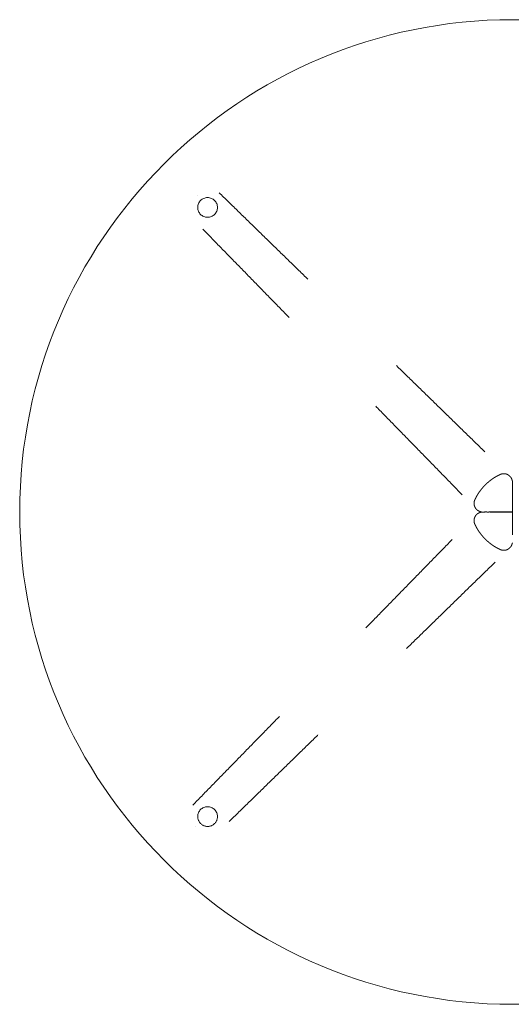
# Model space of a CAD drawing. Header units: metres. Extents: x -0.56 to 3.25, y -0.56 to 0.56.
# Tile 1 of 23: x -0.4 to 0, y -0.4 to 0.4. Entities that reach past the tile are written whole.
import ezdxf

# ---------------------------------------------------------------- set-up
doc = ezdxf.new("R2010")
doc.units = ezdxf.units.M
doc.header["$MEASUREMENT"] = 0
doc.linetypes.add('Dash Style-1', pattern=[0.10582, 0.0529, -0.05292])
doc.layers.add('72_VITRA_HRESID_D2_TB_FOOT_UNDER', color=8, linetype='Dash Style-1', lineweight=5)
doc.layers.add('72_VITRA_HRESID_D2_TB_TABLE_TOP', color=7, linetype='Continuous', lineweight=5)
doc.layers.add('72_VITRA_INSERT', color=7, linetype='Continuous')

# ---------------------------------------------------------------- blocks, each defined once
blk = doc.blocks.new('72_VITRA_HRESID_D2_BELLEVILLE_TABLE_BISTRO_D796_FOOT_UNDER')
at = {"layer": '72_VITRA_HRESID_D2_TB_FOOT_UNDER', "flags": 128}
for points in [[(0.00564, 0.35384, -1), (-0.00564, 0.34256, -1)], [(0.00564, 0.35384, -1), (-0.00564, 0.34256, -1)], [(-0.35384, 0.00564, -1), (-0.34256, -0.00564, -1)], [(-0.35384, 0.00564, -1), (-0.34256, -0.00564, -1)]]:
    blk.add_lwpolyline(points, format="xyb", close=True, dxfattribs=at)
at = {"layer": '72_VITRA_HRESID_D2_TB_FOOT_UNDER'}
for points in [[(0.015, 0.35), (0.015, 0.35), (0.015, 0.35001), (0.015, 0.3502), (0.01499, 0.3504), (0.01498, 0.3506), (0.01496, 0.3508), (0.01494, 0.351), (0.01491, 0.3512), (0.01488, 0.35141), (0.01485, 0.35156), (0.01482, 0.35172), (0.01478, 0.35186), (0.01475, 0.35201), (0.0147, 0.35221), (0.01464, 0.3524), (0.01459, 0.35254), (0.01455, 0.35269), (0.01451, 0.35278), (0.01448, 0.35288), (0.01442, 0.35302), (0.01437, 0.35316), (0.01429, 0.35334), (0.01421, 0.35353), (0.01414, 0.35366), (0.01408, 0.3538), (0.01401, 0.35393), (0.01394, 0.35407), (0.01384, 0.35424), (0.01374, 0.35442), (0.01363, 0.35459), (0.01353, 0.35476), (0.01341, 0.35493), (0.0133, 0.35509), (0.01318, 0.35525), (0.01306, 0.35542), (0.01293, 0.35557), (0.01281, 0.35573), (0.01267, 0.35588), (0.01254, 0.35604), (0.01241, 0.35618), (0.01227, 0.35633), (0.01213, 0.35647), (0.01199, 0.35662), (0.01184, 0.35675), (0.01169, 0.35689), (0.01154, 0.35703), (0.01139, 0.35716), (0.01124, 0.35729), (0.01108, 0.35742), (0.01092, 0.35754), (0.01076, 0.35766), (0.0106, 0.35778), (0.01044, 0.3579), (0.01027, 0.35802), (0.01011, 0.35813), (0.00994, 0.35824), (0.00977, 0.35835), (0.0096, 0.35845), (0.00942, 0.35856), (0.00925, 0.35866), (0.00907, 0.35876), (0.0089, 0.35886), (0.00872, 0.35895), (0.00854, 0.35904), (0.00836, 0.35913), (0.00818, 0.35922), (0.008, 0.35931), (0.00781, 0.35939), (0.00763, 0.35947), (0.00744, 0.35955), (0.00726, 0.35963), (0.00707, 0.3597), (0.00688, 0.35977), (0.00669, 0.35984), (0.00651, 0.35991), (0.00631, 0.35998), (0.00612, 0.36004), (0.00593, 0.3601), (0.00574, 0.36016), (0.00555, 0.36022), (0.00535, 0.36028), (0.00506, 0.36036), (0.00477, 0.36043), (0.00447, 0.3605), (0.00418, 0.36057), (0.00388, 0.36063), (0.00359, 0.36068), (0.00329, 0.36073), (0.00299, 0.36078), (0.00269, 0.36082), (0.0024, 0.36086), (0.0021, 0.36089), (0.0018, 0.36092), (0.0015, 0.36095), (0.0012, 0.36097), (0.0008, 0.36098), (0.0004, 0.361), (0, 0.361), (-0.00001, 0.361), (-0.00001, 0.361), (-0.0004, 0.361), (-0.0008, 0.36098), (-0.0012, 0.36097), (-0.0016, 0.36094), (-0.002, 0.36091), (-0.0024, 0.36086), (-0.0028, 0.36081), (-0.00319, 0.36075), (-0.00359, 0.36068), (-0.00398, 0.36061), (-0.00438, 0.36053), (-0.00467, 0.36045), (-0.00496, 0.36038), (-0.00526, 0.3603), (-0.00555, 0.36022), (-0.00584, 0.36013), (-0.00612, 0.36004), (-0.00631, 0.35998), (-0.00651, 0.35991), (-0.00669, 0.35984), (-0.00688, 0.35977), (-0.00707, 0.3597), (-0.00726, 0.35963), (-0.00744, 0.35955), (-0.00763, 0.35947), (-0.00781, 0.35939), (-0.008, 0.35931), (-0.00818, 0.35922), (-0.00836, 0.35913), (-0.00854, 0.35904), (-0.00872, 0.35895), (-0.0089, 0.35886), (-0.00907, 0.35876), (-0.00925, 0.35866), (-0.00942, 0.35856), (-0.0096, 0.35845), (-0.00977, 0.35835), (-0.00994, 0.35824), (-0.01011, 0.35813), (-0.01027, 0.35802), (-0.01044, 0.3579), (-0.0106, 0.35778), (-0.01076, 0.35766), (-0.01092, 0.35754), (-0.01108, 0.35742), (-0.01124, 0.35729), (-0.01139, 0.35716), (-0.01154, 0.35703), (-0.01169, 0.35689), (-0.01184, 0.35675), (-0.01199, 0.35662), (-0.01213, 0.35647), (-0.01227, 0.35633), (-0.01241, 0.35618), (-0.01254, 0.35604), (-0.01267, 0.35588), (-0.01281, 0.35573), (-0.01293, 0.35557), (-0.01306, 0.35542), (-0.01318, 0.35525), (-0.0133, 0.35509), (-0.01341, 0.35493), (-0.01353, 0.35476), (-0.01363, 0.35459), (-0.01374, 0.35442), (-0.01384, 0.35424), (-0.01394, 0.35407), (-0.01403, 0.35389), (-0.01412, 0.35371), (-0.01421, 0.35353), (-0.01429, 0.35334), (-0.01437, 0.35316), (-0.01444, 0.35297), (-0.01451, 0.35278), (-0.01458, 0.35259), (-0.01464, 0.3524), (-0.0147, 0.35221), (-0.01475, 0.35201), (-0.0148, 0.35182), (-0.01484, 0.35162), (-0.01488, 0.35142), (-0.01491, 0.35122), (-0.01494, 0.35102), (-0.01496, 0.35082), (-0.01498, 0.35062), (-0.01499, 0.35042), (-0.015, 0.35021), (-0.015, 0.35), (-0.017, 0.18604), (-0.019, 0.02207), (-0.019, 0.02209), (-0.019, 0.02211), (-0.01899, 0.02221), (-0.01899, 0.02229), (-0.01898, 0.02238), (-0.01897, 0.0225), (-0.01896, 0.02263), (-0.01895, 0.02276), (-0.01893, 0.02289), (-0.01892, 0.02297), (-0.0189, 0.02306), (-0.01888, 0.02318), (-0.01886, 0.02331), (-0.01883, 0.02343), (-0.0188, 0.02356), (-0.01878, 0.02364), (-0.01876, 0.02372), (-0.01872, 0.02385), (-0.01869, 0.02397), (-0.01865, 0.02409), (-0.01861, 0.02421), (-0.01856, 0.02433), (-0.01852, 0.02445), (-0.01847, 0.02457), (-0.01842, 0.02469), (-0.01837, 0.02481), (-0.01832, 0.02492), (-0.01826, 0.02504), (-0.0182, 0.02515), (-0.01814, 0.02527), (-0.01808, 0.02538), (-0.01801, 0.02549), (-0.01794, 0.0256), (-0.0179, 0.02567), (-0.01785, 0.02574), (-0.01778, 0.02585), (-0.01771, 0.02595), (-0.01763, 0.02605), (-0.01756, 0.02616), (-0.0175, 0.02622), (-0.01745, 0.02629), (-0.01737, 0.02639), (-0.01729, 0.02649), (-0.0172, 0.02658), (-0.01712, 0.02668), (-0.01703, 0.02677), (-0.01694, 0.02686), (-0.01685, 0.02695), (-0.01675, 0.02704), (-0.01666, 0.02713), (-0.01656, 0.02721), (-0.01646, 0.02729), (-0.01636, 0.02737), (-0.01626, 0.02745), (-0.01616, 0.02753), (-0.01606, 0.0276), (-0.01595, 0.02768), (-0.01584, 0.02775), (-0.01574, 0.02782), (-0.01563, 0.02789), (-0.01552, 0.02795), (-0.01544, 0.028), (-0.01537, 0.02804), (-0.01529, 0.02808), (-0.01522, 0.02812), (-0.0151, 0.02817), (-0.01499, 0.02823), (-0.01484, 0.0283), (-0.0147, 0.02836), (-0.01459, 0.0284), (-0.01448, 0.02844), (-0.01438, 0.02848), (-0.01436, 0.02849), (-0.01435, 0.02849), (-0.01385, 0.02867), (-0.01336, 0.02884), (-0.01286, 0.029), (-0.01236, 0.02916), (-0.01186, 0.02931), (-0.01135, 0.02945), (-0.01085, 0.02959), (-0.01034, 0.02972), (-0.00983, 0.02985), (-0.00932, 0.02996), (-0.00881, 0.03008), (-0.0083, 0.03018), (-0.00778, 0.03028), (-0.00727, 0.03037), (-0.00675, 0.03046), (-0.00623, 0.03054), (-0.00571, 0.03062), (-0.00519, 0.03068), (-0.00467, 0.03074), (-0.00415, 0.0308), (-0.00363, 0.03085), (-0.00311, 0.03089), (-0.00259, 0.03092), (-0.00206, 0.03095), (-0.00154, 0.03098), (-0.00103, 0.03099), (-0.00052, 0.031), (0, 0.031), (0.00052, 0.031), (0.00103, 0.03099), (0.00154, 0.03098), (0.00206, 0.03095), (0.00259, 0.03092), (0.00311, 0.03089), (0.00363, 0.03085), (0.00415, 0.0308), (0.00467, 0.03074), (0.00519, 0.03068), (0.00571, 0.03062), (0.00623, 0.03054), (0.00675, 0.03046), (0.00727, 0.03037), (0.00778, 0.03028), (0.0083, 0.03018), (0.00881, 0.03008), (0.00932, 0.02996), (0.00983, 0.02985), (0.01034, 0.02972), (0.01085, 0.02959), (0.01135, 0.02945), (0.01186, 0.02931), (0.01236, 0.02916), (0.01286, 0.029), (0.01336, 0.02884), (0.01385, 0.02867), (0.01435, 0.02849), (0.01436, 0.02849), (0.01438, 0.02848), (0.01448, 0.02844), (0.01459, 0.0284), (0.0147, 0.02836), (0.01484, 0.0283), (0.01499, 0.02823), (0.0151, 0.02817), (0.01522, 0.02812), (0.01529, 0.02808), (0.01537, 0.02804), (0.01544, 0.028), (0.01552, 0.02795), (0.01563, 0.02789), (0.01574, 0.02782), (0.01584, 0.02775), (0.01595, 0.02768), (0.01606, 0.0276), (0.01616, 0.02753), (0.01626, 0.02745), (0.01636, 0.02737), (0.01646, 0.02729), (0.01656, 0.02721), (0.01666, 0.02713), (0.01675, 0.02704), (0.01685, 0.02695), (0.01694, 0.02686), (0.01703, 0.02677), (0.01712, 0.02668), (0.0172, 0.02658), (0.01729, 0.02649), (0.01737, 0.02639), (0.01745, 0.02629), (0.0175, 0.02622), (0.01756, 0.02616), (0.01763, 0.02605), (0.01771, 0.02595), (0.01778, 0.02585), (0.01785, 0.02574), (0.0179, 0.02567), (0.01794, 0.0256), (0.01801, 0.02549), (0.01808, 0.02538), (0.01814, 0.02527), (0.0182, 0.02515), (0.01826, 0.02504), (0.01832, 0.02492), (0.01837, 0.02481), (0.01842, 0.02469), (0.01847, 0.02457), (0.01852, 0.02445), (0.01856, 0.02433), (0.01861, 0.02421), (0.01865, 0.02409), (0.01869, 0.02397), (0.01872, 0.02385), (0.01876, 0.02372), (0.01878, 0.02364), (0.0188, 0.02356), (0.01883, 0.02343), (0.01886, 0.02331), (0.01888, 0.02318), (0.0189, 0.02306), (0.01892, 0.02297), (0.01893, 0.02289), (0.01895, 0.02276), (0.01896, 0.02263), (0.01897, 0.0225), (0.01898, 0.02238), (0.01899, 0.02229), (0.01899, 0.02221), (0.019, 0.02211), (0.019, 0.02209), (0.019, 0.02207), (0.017, 0.18604), (0.015, 0.35)], [(-0.35, 0.015), (-0.35, 0.015), (-0.35001, 0.015), (-0.3502, 0.015), (-0.3504, 0.01499), (-0.3506, 0.01498), (-0.3508, 0.01496), (-0.351, 0.01494), (-0.3512, 0.01491), (-0.35141, 0.01488), (-0.35156, 0.01485), (-0.35172, 0.01482), (-0.35186, 0.01478), (-0.35201, 0.01475), (-0.35221, 0.0147), (-0.3524, 0.01464), (-0.35254, 0.01459), (-0.35269, 0.01455), (-0.35278, 0.01451), (-0.35288, 0.01448), (-0.35302, 0.01442), (-0.35316, 0.01437), (-0.35334, 0.01429), (-0.35353, 0.01421), (-0.35366, 0.01414), (-0.3538, 0.01408), (-0.35393, 0.01401), (-0.35407, 0.01394), (-0.35424, 0.01384), (-0.35442, 0.01374), (-0.35459, 0.01363), (-0.35476, 0.01353), (-0.35493, 0.01341), (-0.35509, 0.0133), (-0.35525, 0.01318), (-0.35542, 0.01306), (-0.35557, 0.01293), (-0.35573, 0.01281), (-0.35588, 0.01267), (-0.35604, 0.01254), (-0.35618, 0.01241), (-0.35633, 0.01227), (-0.35647, 0.01213), (-0.35662, 0.01199), (-0.35675, 0.01184), (-0.35689, 0.01169), (-0.35703, 0.01154), (-0.35716, 0.01139), (-0.35729, 0.01124), (-0.35742, 0.01108), (-0.35754, 0.01092), (-0.35766, 0.01076), (-0.35778, 0.0106), (-0.3579, 0.01044), (-0.35802, 0.01027), (-0.35813, 0.01011), (-0.35824, 0.00994), (-0.35835, 0.00977), (-0.35845, 0.0096), (-0.35856, 0.00942), (-0.35866, 0.00925), (-0.35876, 0.00907), (-0.35886, 0.0089), (-0.35895, 0.00872), (-0.35904, 0.00854), (-0.35913, 0.00836), (-0.35922, 0.00818), (-0.35931, 0.008), (-0.35939, 0.00781), (-0.35947, 0.00763), (-0.35955, 0.00744), (-0.35963, 0.00726), (-0.3597, 0.00707), (-0.35977, 0.00688), (-0.35984, 0.00669), (-0.35991, 0.00651), (-0.35998, 0.00631), (-0.36004, 0.00612), (-0.3601, 0.00593), (-0.36016, 0.00574), (-0.36022, 0.00555), (-0.36028, 0.00535), (-0.36036, 0.00506), (-0.36043, 0.00477), (-0.3605, 0.00447), (-0.36057, 0.00418), (-0.36063, 0.00388), (-0.36068, 0.00359), (-0.36073, 0.00329), (-0.36078, 0.00299), (-0.36082, 0.00269), (-0.36086, 0.0024), (-0.36089, 0.0021), (-0.36092, 0.0018), (-0.36095, 0.0015), (-0.36097, 0.0012), (-0.36098, 0.0008), (-0.361, 0.0004), (-0.361, 0), (-0.361, -0.00001), (-0.361, -0.00001), (-0.361, -0.0004), (-0.36098, -0.0008), (-0.36097, -0.0012), (-0.36094, -0.0016), (-0.36091, -0.002), (-0.36086, -0.0024), (-0.36081, -0.0028), (-0.36075, -0.00319), (-0.36068, -0.00359), (-0.36061, -0.00398), (-0.36053, -0.00438), (-0.36045, -0.00467), (-0.36038, -0.00496), (-0.3603, -0.00526), (-0.36022, -0.00555), (-0.36013, -0.00584), (-0.36004, -0.00612), (-0.35998, -0.00631), (-0.35991, -0.00651), (-0.35984, -0.00669), (-0.35977, -0.00688), (-0.3597, -0.00707), (-0.35963, -0.00726), (-0.35955, -0.00744), (-0.35947, -0.00763), (-0.35939, -0.00781), (-0.35931, -0.008), (-0.35922, -0.00818), (-0.35913, -0.00836), (-0.35904, -0.00854), (-0.35895, -0.00872), (-0.35886, -0.0089), (-0.35876, -0.00907), (-0.35866, -0.00925), (-0.35856, -0.00942), (-0.35845, -0.0096), (-0.35835, -0.00977), (-0.35824, -0.00994), (-0.35813, -0.01011), (-0.35802, -0.01027), (-0.3579, -0.01044), (-0.35778, -0.0106), (-0.35766, -0.01076), (-0.35754, -0.01092), (-0.35742, -0.01108), (-0.35729, -0.01124), (-0.35716, -0.01139), (-0.35703, -0.01154), (-0.35689, -0.01169), (-0.35675, -0.01184), (-0.35662, -0.01199), (-0.35647, -0.01213), (-0.35633, -0.01227), (-0.35618, -0.01241), (-0.35604, -0.01254), (-0.35588, -0.01267), (-0.35573, -0.01281), (-0.35557, -0.01293), (-0.35542, -0.01306), (-0.35525, -0.01318), (-0.35509, -0.0133), (-0.35493, -0.01341), (-0.35476, -0.01353), (-0.35459, -0.01363), (-0.35442, -0.01374), (-0.35424, -0.01384), (-0.35407, -0.01394), (-0.35389, -0.01403), (-0.35371, -0.01412), (-0.35353, -0.01421), (-0.35334, -0.01429), (-0.35316, -0.01437), (-0.35297, -0.01444), (-0.35278, -0.01451), (-0.35259, -0.01458), (-0.3524, -0.01464), (-0.35221, -0.0147), (-0.35201, -0.01475), (-0.35182, -0.0148), (-0.35162, -0.01484), (-0.35142, -0.01488), (-0.35122, -0.01491), (-0.35102, -0.01494), (-0.35082, -0.01496), (-0.35062, -0.01498), (-0.35042, -0.01499), (-0.35021, -0.015), (-0.35, -0.015), (-0.18604, -0.017), (-0.02207, -0.019), (-0.02209, -0.019), (-0.02211, -0.019), (-0.02221, -0.01899), (-0.02229, -0.01899), (-0.02238, -0.01898), (-0.0225, -0.01897), (-0.02263, -0.01896), (-0.02276, -0.01895), (-0.02289, -0.01893), (-0.02297, -0.01892), (-0.02306, -0.0189), (-0.02318, -0.01888), (-0.02331, -0.01886), (-0.02343, -0.01883), (-0.02356, -0.0188), (-0.02364, -0.01878), (-0.02372, -0.01876), (-0.02385, -0.01872), (-0.02397, -0.01869), (-0.02409, -0.01865), (-0.02421, -0.01861), (-0.02433, -0.01856), (-0.02445, -0.01852), (-0.02457, -0.01847), (-0.02469, -0.01842), (-0.02481, -0.01837), (-0.02492, -0.01832), (-0.02504, -0.01826), (-0.02515, -0.0182), (-0.02527, -0.01814), (-0.02538, -0.01808), (-0.02549, -0.01801), (-0.0256, -0.01794), (-0.02567, -0.0179), (-0.02574, -0.01785), (-0.02585, -0.01778), (-0.02595, -0.01771), (-0.02605, -0.01763), (-0.02616, -0.01756), (-0.02622, -0.0175), (-0.02629, -0.01745), (-0.02639, -0.01737), (-0.02649, -0.01729), (-0.02658, -0.0172), (-0.02668, -0.01712), (-0.02677, -0.01703), (-0.02686, -0.01694), (-0.02695, -0.01685), (-0.02704, -0.01675), (-0.02713, -0.01666), (-0.02721, -0.01656), (-0.02729, -0.01646), (-0.02737, -0.01636), (-0.02745, -0.01626), (-0.02753, -0.01616), (-0.0276, -0.01606), (-0.02768, -0.01595), (-0.02775, -0.01584), (-0.02782, -0.01574), (-0.02789, -0.01563), (-0.02795, -0.01552), (-0.028, -0.01544), (-0.02804, -0.01537), (-0.02808, -0.01529), (-0.02812, -0.01522), (-0.02817, -0.0151), (-0.02823, -0.01499), (-0.0283, -0.01484), (-0.02836, -0.0147), (-0.0284, -0.01459), (-0.02844, -0.01448), (-0.02848, -0.01438), (-0.02849, -0.01436), (-0.02849, -0.01435), (-0.02867, -0.01385), (-0.02884, -0.01336), (-0.029, -0.01286), (-0.02916, -0.01236), (-0.02931, -0.01186), (-0.02945, -0.01135), (-0.02959, -0.01085), (-0.02972, -0.01034), (-0.02985, -0.00983), (-0.02996, -0.00932), (-0.03008, -0.00881), (-0.03018, -0.0083), (-0.03028, -0.00778), (-0.03037, -0.00727), (-0.03046, -0.00675), (-0.03054, -0.00623), (-0.03062, -0.00571), (-0.03068, -0.00519), (-0.03074, -0.00467), (-0.0308, -0.00415), (-0.03085, -0.00363), (-0.03089, -0.00311), (-0.03092, -0.00259), (-0.03095, -0.00206), (-0.03098, -0.00154), (-0.03099, -0.00103), (-0.031, -0.00052), (-0.031, 0), (-0.031, 0.00052), (-0.03099, 0.00103), (-0.03098, 0.00154), (-0.03095, 0.00206), (-0.03092, 0.00259), (-0.03089, 0.00311), (-0.03085, 0.00363), (-0.0308, 0.00415), (-0.03074, 0.00467), (-0.03068, 0.00519), (-0.03062, 0.00571), (-0.03054, 0.00623), (-0.03046, 0.00675), (-0.03037, 0.00727), (-0.03028, 0.00778), (-0.03018, 0.0083), (-0.03008, 0.00881), (-0.02996, 0.00932), (-0.02985, 0.00983), (-0.02972, 0.01034), (-0.02959, 0.01085), (-0.02945, 0.01135), (-0.02931, 0.01186), (-0.02916, 0.01236), (-0.029, 0.01286), (-0.02884, 0.01336), (-0.02867, 0.01385), (-0.02849, 0.01435), (-0.02849, 0.01436), (-0.02848, 0.01438), (-0.02844, 0.01448), (-0.0284, 0.01459), (-0.02836, 0.0147), (-0.0283, 0.01484), (-0.02823, 0.01499), (-0.02817, 0.0151), (-0.02812, 0.01522), (-0.02808, 0.01529), (-0.02804, 0.01537), (-0.028, 0.01544), (-0.02795, 0.01552), (-0.02789, 0.01563), (-0.02782, 0.01574), (-0.02775, 0.01584), (-0.02768, 0.01595), (-0.0276, 0.01606), (-0.02753, 0.01616), (-0.02745, 0.01626), (-0.02737, 0.01636), (-0.02729, 0.01646), (-0.02721, 0.01656), (-0.02713, 0.01666), (-0.02704, 0.01675), (-0.02695, 0.01685), (-0.02686, 0.01694), (-0.02677, 0.01703), (-0.02668, 0.01712), (-0.02658, 0.0172), (-0.02649, 0.01729), (-0.02639, 0.01737), (-0.02629, 0.01745), (-0.02622, 0.0175), (-0.02616, 0.01756), (-0.02605, 0.01763), (-0.02595, 0.01771), (-0.02585, 0.01778), (-0.02574, 0.01785), (-0.02567, 0.0179), (-0.0256, 0.01794), (-0.02549, 0.01801), (-0.02538, 0.01808), (-0.02527, 0.01814), (-0.02515, 0.0182), (-0.02504, 0.01826), (-0.02492, 0.01832), (-0.02481, 0.01837), (-0.02469, 0.01842), (-0.02457, 0.01847), (-0.02445, 0.01852), (-0.02433, 0.01856), (-0.02421, 0.01861), (-0.02409, 0.01865), (-0.02397, 0.01869), (-0.02385, 0.01872), (-0.02372, 0.01876), (-0.02364, 0.01878), (-0.02356, 0.0188), (-0.02343, 0.01883), (-0.02331, 0.01886), (-0.02318, 0.01888), (-0.02306, 0.0189), (-0.02297, 0.01892), (-0.02289, 0.01893), (-0.02276, 0.01895), (-0.02263, 0.01896), (-0.0225, 0.01897), (-0.02238, 0.01898), (-0.02229, 0.01899), (-0.02221, 0.01899), (-0.02211, 0.019), (-0.02209, 0.019), (-0.02207, 0.019), (-0.18604, 0.017), (-0.35, 0.015)]]:
    blk.add_open_spline(points, degree=2, knots=[0, 0, 0, 0.00001, 0.00001, 0.00061, 0.00061, 0.00121, 0.00121, 0.001811, 0.001811, 0.002411, 0.002411, 0.003011, 0.003011, 0.003612, 0.003612, 0.004212, 0.004212, 0.004812, 0.004812, 0.005413, 0.005413, 0.006013, 0.006013, 0.006613, 0.006613, 0.007214, 0.007214, 0.007814, 0.007814, 0.008414, 0.008414, 0.009015, 0.009015, 0.009615, 0.009615, 0.010215, 0.010215, 0.010816, 0.010816, 0.011416, 0.011416, 0.012016, 0.012016, 0.012617, 0.012617, 0.013217, 0.013217, 0.013817, 0.013817, 0.014418, 0.014418, 0.015018, 0.015018, 0.015618, 0.015618, 0.016219, 0.016219, 0.016819, 0.016819, 0.017419, 0.017419, 0.01802, 0.01802, 0.01862, 0.01862, 0.01922, 0.01922, 0.019821, 0.019821, 0.020421, 0.020421, 0.021021, 0.021021, 0.021622, 0.021622, 0.022222, 0.022222, 0.022822, 0.022822, 0.023423, 0.023423, 0.024023, 0.024023, 0.024623, 0.024623, 0.025224, 0.025224, 0.025824, 0.025824, 0.026424, 0.026424, 0.027025, 0.027025, 0.027625, 0.027625, 0.028225, 0.028225, 0.028826, 0.028826, 0.028835, 0.028835, 0.029417, 0.029417, 0.029998, 0.029998, 0.03058, 0.03058, 0.031161, 0.031161, 0.031743, 0.031743, 0.032324, 0.032324, 0.032906, 0.032906, 0.033488, 0.033488, 0.034069, 0.034069, 0.034651, 0.034651, 0.035232, 0.035232, 0.035814, 0.035814, 0.036395, 0.036395, 0.036977, 0.036977, 0.037558, 0.037558, 0.03814, 0.03814, 0.038721, 0.038721, 0.039303, 0.039303, 0.039885, 0.039885, 0.040466, 0.040466, 0.041048, 0.041048, 0.041629, 0.041629, 0.042211, 0.042211, 0.042792, 0.042792, 0.043374, 0.043374, 0.043955, 0.043955, 0.044537, 0.044537, 0.045119, 0.045119, 0.0457, 0.0457, 0.046282, 0.046282, 0.046863, 0.046863, 0.047445, 0.047445, 0.048026, 0.048026, 0.048608, 0.048608, 0.049189, 0.049189, 0.049771, 0.049771, 0.050352, 0.050352, 0.050934, 0.050934, 0.051516, 0.051516, 0.052097, 0.052097, 0.052679, 0.052679, 0.05326, 0.05326, 0.053842, 0.053842, 0.054423, 0.054423, 0.500036, 0.500036, 0.500085, 0.500085, 0.500357, 0.500357, 0.500629, 0.500629, 0.500901, 0.500901, 0.501173, 0.501173, 0.501445, 0.501445, 0.501717, 0.501717, 0.501989, 0.501989, 0.502261, 0.502261, 0.502533, 0.502533, 0.502805, 0.502805, 0.503077, 0.503077, 0.503349, 0.503349, 0.503621, 0.503621, 0.503893, 0.503893, 0.504165, 0.504165, 0.504437, 0.504437, 0.504709, 0.504709, 0.504981, 0.504981, 0.505253, 0.505253, 0.505525, 0.505525, 0.505797, 0.505797, 0.506069, 0.506069, 0.506341, 0.506341, 0.506613, 0.506613, 0.506885, 0.506885, 0.507157, 0.507157, 0.507429, 0.507429, 0.507701, 0.507701, 0.507973, 0.507973, 0.508245, 0.508245, 0.508517, 0.508517, 0.508789, 0.508789, 0.509061, 0.509061, 0.509333, 0.509333, 0.509605, 0.509605, 0.509645, 0.509645, 0.5109, 0.5109, 0.512154, 0.512154, 0.513409, 0.513409, 0.514664, 0.514664, 0.515919, 0.515919, 0.517173, 0.517173, 0.518428, 0.518428, 0.519683, 0.519683, 0.520938, 0.520938, 0.522193, 0.522193, 0.523447, 0.523447, 0.524702, 0.524702, 0.525957, 0.525957, 0.527212, 0.527212, 0.528466, 0.528466, 0.529721, 0.529721, 0.530976, 0.530976, 0.532231, 0.532231, 0.533486, 0.533486, 0.53474, 0.53474, 0.535995, 0.535995, 0.53725, 0.53725, 0.538505, 0.538505, 0.53976, 0.53976, 0.541014, 0.541014, 0.542269, 0.542269, 0.543524, 0.543524, 0.544779, 0.544779, 0.544818, 0.544818, 0.54509, 0.54509, 0.545362, 0.545362, 0.545634, 0.545634, 0.545906, 0.545906, 0.546178, 0.546178, 0.54645, 0.54645, 0.546722, 0.546722, 0.546994, 0.546994, 0.547266, 0.547266, 0.547538, 0.547538, 0.54781, 0.54781, 0.548082, 0.548082, 0.548354, 0.548354, 0.548626, 0.548626, 0.548898, 0.548898, 0.54917, 0.54917, 0.549442, 0.549442, 0.549714, 0.549714, 0.549986, 0.549986, 0.550258, 0.550258, 0.55053, 0.55053, 0.550802, 0.550802, 0.551074, 0.551074, 0.551346, 0.551346, 0.551618, 0.551618, 0.55189, 0.55189, 0.552162, 0.552162, 0.552434, 0.552434, 0.552706, 0.552706, 0.552978, 0.552978, 0.55325, 0.55325, 0.553522, 0.553522, 0.553794, 0.553794, 0.554066, 0.554066, 0.554338, 0.554338, 0.554387, 0.554387, 1, 1, 1], dxfattribs=at)
for points, weights in [([(-0.01768, 0.01768), (-0.00884, 0.00884), (0, 0), (0.00884, 0.00884), (0.01768, 0.01768), (0.01797, 0.01821), (0.01824, 0.01874), (0.01825, 0.01875), (0.01825, 0.01876), (0.01874, 0.01972), (0.01891, 0.02079), (0.01891, 0.0208), (0.01891, 0.0208), (0.01899, 0.02126), (0.019, 0.02173), (0.019, 0.02182), (0.019, 0.0219), (0.019, 0.0219), (0.019, 0.0219), (0.019, 0.022), (0.019, 0.0221), (0.019, 0.022), (0.019, 0.0219), (0.019, 0.02199), (0.019, 0.02207), (0.019, 0.02209), (0.019, 0.02211), (0.01899, 0.02221), (0.01899, 0.02229), (0.01898, 0.02238), (0.01897, 0.0225), (0.01896, 0.02263), (0.01895, 0.02276), (0.01893, 0.02289), (0.01892, 0.02297), (0.0189, 0.02306), (0.01888, 0.02318), (0.01886, 0.02331), (0.01883, 0.02343), (0.0188, 0.02356), (0.01878, 0.02364), (0.01876, 0.02372), (0.01872, 0.02385), (0.01869, 0.02397), (0.01865, 0.02409), (0.01861, 0.02421), (0.01856, 0.02433), (0.01852, 0.02445), (0.01847, 0.02457), (0.01842, 0.02469), (0.01837, 0.02481), (0.01832, 0.02492), (0.01826, 0.02504), (0.0182, 0.02515), (0.01814, 0.02527), (0.01808, 0.02538), (0.01801, 0.02549), (0.01794, 0.0256), (0.0179, 0.02567), (0.01785, 0.02574), (0.01778, 0.02585), (0.01771, 0.02595), (0.01763, 0.02605), (0.01756, 0.02616), (0.0175, 0.02622), (0.01745, 0.02629), (0.01737, 0.02639), (0.01729, 0.02649), (0.0172, 0.02658), (0.01712, 0.02668), (0.01703, 0.02677), (0.01694, 0.02686), (0.01685, 0.02695), (0.01675, 0.02704), (0.01666, 0.02713), (0.01656, 0.02721), (0.01646, 0.02729), (0.01636, 0.02737), (0.01626, 0.02745), (0.01616, 0.02753), (0.01606, 0.0276), (0.01595, 0.02768), (0.01584, 0.02775), (0.01574, 0.02782), (0.01563, 0.02789), (0.01552, 0.02795), (0.01544, 0.028), (0.01537, 0.02804), (0.01529, 0.02808), (0.01522, 0.02812), (0.0151, 0.02817), (0.01499, 0.02823), (0.01484, 0.0283), (0.0147, 0.02836), (0.01459, 0.0284), (0.01448, 0.02844), (0.01438, 0.02848), (0.01436, 0.02849), (0.01435, 0.02849), (0.01385, 0.02867), (0.01336, 0.02884), (0.01286, 0.029), (0.01236, 0.02916), (0.01186, 0.02931), (0.01135, 0.02945), (0.01085, 0.02959), (0.01034, 0.02972), (0.00983, 0.02985), (0.00932, 0.02996), (0.00881, 0.03008), (0.0083, 0.03018), (0.00778, 0.03028), (0.00727, 0.03037), (0.00675, 0.03046), (0.00623, 0.03054), (0.00571, 0.03062), (0.00519, 0.03068), (0.00467, 0.03074), (0.00415, 0.0308), (0.00363, 0.03085), (0.00311, 0.03089), (0.00259, 0.03092), (0.00206, 0.03095), (0.00154, 0.03098), (0.00103, 0.03099), (0.00052, 0.031), (0, 0.031), (-0.00052, 0.031), (-0.00103, 0.03099), (-0.00154, 0.03098), (-0.00206, 0.03095), (-0.00259, 0.03092), (-0.00311, 0.03089), (-0.00363, 0.03085), (-0.00415, 0.0308), (-0.00467, 0.03074), (-0.00519, 0.03068), (-0.00571, 0.03062), (-0.00623, 0.03054), (-0.00675, 0.03046), (-0.00727, 0.03037), (-0.00778, 0.03028), (-0.0083, 0.03018), (-0.00881, 0.03008), (-0.00932, 0.02996), (-0.00983, 0.02985), (-0.01034, 0.02972), (-0.01085, 0.02959), (-0.01135, 0.02945), (-0.01186, 0.02931), (-0.01236, 0.02916), (-0.01286, 0.029), (-0.01336, 0.02884), (-0.01385, 0.02867), (-0.01435, 0.02849), (-0.01436, 0.02849), (-0.01438, 0.02848), (-0.01448, 0.02844), (-0.01459, 0.0284), (-0.0147, 0.02836), (-0.01484, 0.0283), (-0.01499, 0.02823), (-0.0151, 0.02817), (-0.01522, 0.02812), (-0.01529, 0.02808), (-0.01537, 0.02804), (-0.01544, 0.028), (-0.01552, 0.02795), (-0.01563, 0.02789), (-0.01574, 0.02782), (-0.01584, 0.02775), (-0.01595, 0.02768), (-0.01606, 0.0276), (-0.01616, 0.02753), (-0.01626, 0.02745), (-0.01636, 0.02737), (-0.01646, 0.02729), (-0.01656, 0.02721), (-0.01666, 0.02713), (-0.01675, 0.02704), (-0.01685, 0.02695), (-0.01694, 0.02686), (-0.01703, 0.02677), (-0.01712, 0.02668), (-0.0172, 0.02658), (-0.01729, 0.02649), (-0.01737, 0.02639), (-0.01745, 0.02629), (-0.0175, 0.02622), (-0.01756, 0.02616), (-0.01763, 0.02605), (-0.01771, 0.02595), (-0.01778, 0.02585), (-0.01785, 0.02574), (-0.0179, 0.02567), (-0.01794, 0.0256), (-0.01801, 0.02549), (-0.01808, 0.02538), (-0.01814, 0.02527), (-0.0182, 0.02515), (-0.01826, 0.02504), (-0.01832, 0.02492), (-0.01837, 0.02481), (-0.01842, 0.02469), (-0.01847, 0.02457), (-0.01852, 0.02445), (-0.01856, 0.02433), (-0.01861, 0.02421), (-0.01865, 0.02409), (-0.01869, 0.02397), (-0.01872, 0.02385), (-0.01876, 0.02372), (-0.01878, 0.02364), (-0.0188, 0.02356), (-0.01883, 0.02343), (-0.01886, 0.02331), (-0.01888, 0.02318), (-0.0189, 0.02306), (-0.01892, 0.02297), (-0.01893, 0.02289), (-0.01895, 0.02276), (-0.01896, 0.02263), (-0.01897, 0.0225), (-0.01898, 0.02238), (-0.01899, 0.02229), (-0.01899, 0.02221), (-0.019, 0.02211), (-0.019, 0.02209), (-0.019, 0.02207), (-0.019, 0.02199), (-0.019, 0.0219), (-0.019, 0.022), (-0.019, 0.0221), (-0.019, 0.022), (-0.019, 0.0219), (-0.019, 0.0219), (-0.019, 0.0219), (-0.019, 0.02182), (-0.019, 0.02173), (-0.01899, 0.02126), (-0.01891, 0.0208), (-0.01891, 0.0208), (-0.01891, 0.02079), (-0.01874, 0.01972), (-0.01825, 0.01876), (-0.01825, 0.01875), (-0.01824, 0.01874), (-0.01797, 0.01821), (-0.01768, 0.01768)], [1, 1, 1, 1, 1, 0.999941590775, 1, 1, 1, 0.988243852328, 1, 1, 1, 0.997753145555, 1, 1, 1, 1, 1, 0.999977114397, 1, 1, 1, 1, 1, 1, 1, 1, 1, 1, 1, 1, 1, 1, 1, 1, 1, 1, 1, 1, 1, 1, 1, 1, 1, 1, 1, 1, 1, 1, 1, 1, 1, 1, 1, 1, 1, 1, 1, 1, 1, 1, 1, 1, 1, 1, 1, 1, 1, 1, 1, 1, 1, 1, 1, 1, 1, 1, 1, 1, 1, 1, 1, 1, 1, 1, 1, 1, 1, 1, 1, 1, 1, 1, 1, 1, 1, 1, 1, 1, 1, 1, 1, 1, 1, 1, 1, 1, 1, 1, 1, 1, 1, 1, 1, 1, 1, 1, 1, 1, 1, 1, 1, 1, 1, 1, 1, 1, 1, 1, 1, 1, 1, 1, 1, 1, 1, 1, 1, 1, 1, 1, 1, 1, 1, 1, 1, 1, 1, 1, 1, 1, 1, 1, 1, 1, 1, 1, 1, 1, 1, 1, 1, 1, 1, 1, 1, 1, 1, 1, 1, 1, 1, 1, 1, 1, 1, 1, 1, 1, 1, 1, 1, 1, 1, 1, 1, 1, 1, 1, 1, 1, 1, 1, 1, 1, 1, 1, 1, 1, 1, 1, 1, 1, 1, 1, 1, 1, 1, 1, 1, 1, 1, 1, 1, 1, 1, 1, 1, 1, 1, 1, 1, 1, 1, 1, 1, 1, 1, 1, 1, 1, 1, 0.999977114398, 1, 1, 1, 1, 1, 0.997753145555, 1, 1, 1, 0.988243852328, 1, 1, 1, 0.999941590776, 1]), ([(-0.01768, -0.01768), (-0.00884, -0.00884), (0, 0), (-0.00884, 0.00884), (-0.01768, 0.01768), (-0.01821, 0.01797), (-0.01874, 0.01824), (-0.01875, 0.01825), (-0.01876, 0.01825), (-0.01972, 0.01874), (-0.02079, 0.01891), (-0.0208, 0.01891), (-0.0208, 0.01891), (-0.02126, 0.01899), (-0.02173, 0.019), (-0.02182, 0.019), (-0.0219, 0.019), (-0.0219, 0.019), (-0.0219, 0.019), (-0.022, 0.019), (-0.0221, 0.019), (-0.022, 0.019), (-0.0219, 0.019), (-0.02199, 0.019), (-0.02207, 0.019), (-0.02209, 0.019), (-0.02211, 0.019), (-0.02221, 0.01899), (-0.02229, 0.01899), (-0.02238, 0.01898), (-0.0225, 0.01897), (-0.02263, 0.01896), (-0.02276, 0.01895), (-0.02289, 0.01893), (-0.02297, 0.01892), (-0.02306, 0.0189), (-0.02318, 0.01888), (-0.02331, 0.01886), (-0.02343, 0.01883), (-0.02356, 0.0188), (-0.02364, 0.01878), (-0.02372, 0.01876), (-0.02385, 0.01872), (-0.02397, 0.01869), (-0.02409, 0.01865), (-0.02421, 0.01861), (-0.02433, 0.01856), (-0.02445, 0.01852), (-0.02457, 0.01847), (-0.02469, 0.01842), (-0.02481, 0.01837), (-0.02492, 0.01832), (-0.02504, 0.01826), (-0.02515, 0.0182), (-0.02527, 0.01814), (-0.02538, 0.01808), (-0.02549, 0.01801), (-0.0256, 0.01794), (-0.02567, 0.0179), (-0.02574, 0.01785), (-0.02585, 0.01778), (-0.02595, 0.01771), (-0.02605, 0.01763), (-0.02616, 0.01756), (-0.02622, 0.0175), (-0.02629, 0.01745), (-0.02639, 0.01737), (-0.02649, 0.01729), (-0.02658, 0.0172), (-0.02668, 0.01712), (-0.02677, 0.01703), (-0.02686, 0.01694), (-0.02695, 0.01685), (-0.02704, 0.01675), (-0.02713, 0.01666), (-0.02721, 0.01656), (-0.02729, 0.01646), (-0.02737, 0.01636), (-0.02745, 0.01626), (-0.02753, 0.01616), (-0.0276, 0.01606), (-0.02768, 0.01595), (-0.02775, 0.01584), (-0.02782, 0.01574), (-0.02789, 0.01563), (-0.02795, 0.01552), (-0.028, 0.01544), (-0.02804, 0.01537), (-0.02808, 0.01529), (-0.02812, 0.01522), (-0.02817, 0.0151), (-0.02823, 0.01499), (-0.0283, 0.01484), (-0.02836, 0.0147), (-0.0284, 0.01459), (-0.02844, 0.01448), (-0.02848, 0.01438), (-0.02849, 0.01436), (-0.02849, 0.01435), (-0.02867, 0.01385), (-0.02884, 0.01336), (-0.029, 0.01286), (-0.02916, 0.01236), (-0.02931, 0.01186), (-0.02945, 0.01135), (-0.02959, 0.01085), (-0.02972, 0.01034), (-0.02985, 0.00983), (-0.02996, 0.00932), (-0.03008, 0.00881), (-0.03018, 0.0083), (-0.03028, 0.00778), (-0.03037, 0.00727), (-0.03046, 0.00675), (-0.03054, 0.00623), (-0.03062, 0.00571), (-0.03068, 0.00519), (-0.03074, 0.00467), (-0.0308, 0.00415), (-0.03085, 0.00363), (-0.03089, 0.00311), (-0.03092, 0.00259), (-0.03095, 0.00206), (-0.03098, 0.00154), (-0.03099, 0.00103), (-0.031, 0.00052), (-0.031, 0), (-0.031, -0.00052), (-0.03099, -0.00103), (-0.03098, -0.00154), (-0.03095, -0.00206), (-0.03092, -0.00259), (-0.03089, -0.00311), (-0.03085, -0.00363), (-0.0308, -0.00415), (-0.03074, -0.00467), (-0.03068, -0.00519), (-0.03062, -0.00571), (-0.03054, -0.00623), (-0.03046, -0.00675), (-0.03037, -0.00727), (-0.03028, -0.00778), (-0.03018, -0.0083), (-0.03008, -0.00881), (-0.02996, -0.00932), (-0.02985, -0.00983), (-0.02972, -0.01034), (-0.02959, -0.01085), (-0.02945, -0.01135), (-0.02931, -0.01186), (-0.02916, -0.01236), (-0.029, -0.01286), (-0.02884, -0.01336), (-0.02867, -0.01385), (-0.02849, -0.01435), (-0.02849, -0.01436), (-0.02848, -0.01438), (-0.02844, -0.01448), (-0.0284, -0.01459), (-0.02836, -0.0147), (-0.0283, -0.01484), (-0.02823, -0.01499), (-0.02817, -0.0151), (-0.02812, -0.01522), (-0.02808, -0.01529), (-0.02804, -0.01537), (-0.028, -0.01544), (-0.02795, -0.01552), (-0.02789, -0.01563), (-0.02782, -0.01574), (-0.02775, -0.01584), (-0.02768, -0.01595), (-0.0276, -0.01606), (-0.02753, -0.01616), (-0.02745, -0.01626), (-0.02737, -0.01636), (-0.02729, -0.01646), (-0.02721, -0.01656), (-0.02713, -0.01666), (-0.02704, -0.01675), (-0.02695, -0.01685), (-0.02686, -0.01694), (-0.02677, -0.01703), (-0.02668, -0.01712), (-0.02658, -0.0172), (-0.02649, -0.01729), (-0.02639, -0.01737), (-0.02629, -0.01745), (-0.02622, -0.0175), (-0.02616, -0.01756), (-0.02605, -0.01763), (-0.02595, -0.01771), (-0.02585, -0.01778), (-0.02574, -0.01785), (-0.02567, -0.0179), (-0.0256, -0.01794), (-0.02549, -0.01801), (-0.02538, -0.01808), (-0.02527, -0.01814), (-0.02515, -0.0182), (-0.02504, -0.01826), (-0.02492, -0.01832), (-0.02481, -0.01837), (-0.02469, -0.01842), (-0.02457, -0.01847), (-0.02445, -0.01852), (-0.02433, -0.01856), (-0.02421, -0.01861), (-0.02409, -0.01865), (-0.02397, -0.01869), (-0.02385, -0.01872), (-0.02372, -0.01876), (-0.02364, -0.01878), (-0.02356, -0.0188), (-0.02343, -0.01883), (-0.02331, -0.01886), (-0.02318, -0.01888), (-0.02306, -0.0189), (-0.02297, -0.01892), (-0.02289, -0.01893), (-0.02276, -0.01895), (-0.02263, -0.01896), (-0.0225, -0.01897), (-0.02238, -0.01898), (-0.02229, -0.01899), (-0.02221, -0.01899), (-0.02211, -0.019), (-0.02209, -0.019), (-0.02207, -0.019), (-0.02199, -0.019), (-0.0219, -0.019), (-0.022, -0.019), (-0.0221, -0.019), (-0.022, -0.019), (-0.0219, -0.019), (-0.0219, -0.019), (-0.0219, -0.019), (-0.02182, -0.019), (-0.02173, -0.019), (-0.02126, -0.01899), (-0.0208, -0.01891), (-0.0208, -0.01891), (-0.02079, -0.01891), (-0.01972, -0.01874), (-0.01876, -0.01825), (-0.01875, -0.01825), (-0.01874, -0.01824), (-0.01821, -0.01797), (-0.01768, -0.01768)], [1, 1, 1, 1, 1, 0.999941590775, 1, 1, 1, 0.988243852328, 1, 1, 1, 0.997753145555, 1, 1, 1, 1, 1, 0.999977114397, 1, 1, 1, 1, 1, 1, 1, 1, 1, 1, 1, 1, 1, 1, 1, 1, 1, 1, 1, 1, 1, 1, 1, 1, 1, 1, 1, 1, 1, 1, 1, 1, 1, 1, 1, 1, 1, 1, 1, 1, 1, 1, 1, 1, 1, 1, 1, 1, 1, 1, 1, 1, 1, 1, 1, 1, 1, 1, 1, 1, 1, 1, 1, 1, 1, 1, 1, 1, 1, 1, 1, 1, 1, 1, 1, 1, 1, 1, 1, 1, 1, 1, 1, 1, 1, 1, 1, 1, 1, 1, 1, 1, 1, 1, 1, 1, 1, 1, 1, 1, 1, 1, 1, 1, 1, 1, 1, 1, 1, 1, 1, 1, 1, 1, 1, 1, 1, 1, 1, 1, 1, 1, 1, 1, 1, 1, 1, 1, 1, 1, 1, 1, 1, 1, 1, 1, 1, 1, 1, 1, 1, 1, 1, 1, 1, 1, 1, 1, 1, 1, 1, 1, 1, 1, 1, 1, 1, 1, 1, 1, 1, 1, 1, 1, 1, 1, 1, 1, 1, 1, 1, 1, 1, 1, 1, 1, 1, 1, 1, 1, 1, 1, 1, 1, 1, 1, 1, 1, 1, 1, 1, 1, 1, 1, 1, 1, 1, 1, 1, 1, 1, 1, 1, 1, 1, 1, 1, 1, 1, 1, 1, 1, 1, 0.999977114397, 1, 1, 1, 1, 1, 0.997753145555, 1, 1, 1, 0.988243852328, 1, 1, 1, 0.999941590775, 1])]:
    blk.add_rational_spline(points, weights, degree=2, knots=[0, 0, 0, 0.250011, 0.250011, 0.500022, 0.500022, 0.512028, 0.512028, 0.512242, 0.512242, 0.533646, 0.533646, 0.533681, 0.533681, 0.543074, 0.543074, 0.544743, 0.544743, 0.544778, 0.544778, 0.546707, 0.546707, 0.548671, 0.548671, 0.550408, 0.550408, 0.550767, 0.550767, 0.552765, 0.552765, 0.554763, 0.554763, 0.556761, 0.556761, 0.558759, 0.558759, 0.560757, 0.560757, 0.562754, 0.562754, 0.564752, 0.564752, 0.56675, 0.56675, 0.568748, 0.568748, 0.570746, 0.570746, 0.572744, 0.572744, 0.574742, 0.574742, 0.57674, 0.57674, 0.578738, 0.578738, 0.580735, 0.580735, 0.582733, 0.582733, 0.584731, 0.584731, 0.586729, 0.586729, 0.588727, 0.588727, 0.590725, 0.590725, 0.592723, 0.592723, 0.594721, 0.594721, 0.596719, 0.596719, 0.598716, 0.598716, 0.600714, 0.600714, 0.602712, 0.602712, 0.60471, 0.60471, 0.606708, 0.606708, 0.608706, 0.608706, 0.610704, 0.610704, 0.612702, 0.612702, 0.6147, 0.6147, 0.616697, 0.616697, 0.618695, 0.618695, 0.620693, 0.620693, 0.620982, 0.620982, 0.630199, 0.630199, 0.639415, 0.639415, 0.648631, 0.648631, 0.657848, 0.657848, 0.667064, 0.667064, 0.67628, 0.67628, 0.685497, 0.685497, 0.694713, 0.694713, 0.703929, 0.703929, 0.713146, 0.713146, 0.722362, 0.722362, 0.731578, 0.731578, 0.740795, 0.740795, 0.750011, 0.750011, 0.759227, 0.759227, 0.768444, 0.768444, 0.77766, 0.77766, 0.786876, 0.786876, 0.796093, 0.796093, 0.805309, 0.805309, 0.814525, 0.814525, 0.823742, 0.823742, 0.832958, 0.832958, 0.842174, 0.842174, 0.851391, 0.851391, 0.860607, 0.860607, 0.869823, 0.869823, 0.87904, 0.87904, 0.879329, 0.879329, 0.881327, 0.881327, 0.883325, 0.883325, 0.885323, 0.885323, 0.887321, 0.887321, 0.889318, 0.889318, 0.891316, 0.891316, 0.893314, 0.893314, 0.895312, 0.895312, 0.89731, 0.89731, 0.899308, 0.899308, 0.901306, 0.901306, 0.903304, 0.903304, 0.905302, 0.905302, 0.907299, 0.907299, 0.909297, 0.909297, 0.911295, 0.911295, 0.913293, 0.913293, 0.915291, 0.915291, 0.917289, 0.917289, 0.919287, 0.919287, 0.921285, 0.921285, 0.923283, 0.923283, 0.92528, 0.92528, 0.927278, 0.927278, 0.929276, 0.929276, 0.931274, 0.931274, 0.933272, 0.933272, 0.93527, 0.93527, 0.937268, 0.937268, 0.939266, 0.939266, 0.941264, 0.941264, 0.943261, 0.943261, 0.945259, 0.945259, 0.947257, 0.947257, 0.949255, 0.949255, 0.949614, 0.949614, 0.951352, 0.951352, 0.953315, 0.953315, 0.955244, 0.955244, 0.955279, 0.955279, 0.956948, 0.956948, 0.966342, 0.966342, 0.966377, 0.966377, 0.98778, 0.98778, 0.987994, 0.987994, 1, 1, 1], dxfattribs=at)
blk = doc.blocks.new('72_VITRA_HRESID_D2_BELLEVILLE_TABLE_BISTRO_D796_TABLE_TOP')
at = {"layer": '72_VITRA_HRESID_D2_TB_TABLE_TOP'}
blk.add_circle((0, 0), 0.398, dxfattribs=at)
blk = doc.blocks.new('72vitra_hresid2785536F176264CE18CD26FAFEBF73B08')
at = {"rotation": 45}
for name in ['72_VITRA_HRESID_D2_BELLEVILLE_TABLE_BISTRO_D796_TABLE_TOP', '72_VITRA_HRESID_D2_BELLEVILLE_TABLE_BISTRO_D796_FOOT_UNDER']:
    blk.add_blockref(name, (0, 0), dxfattribs=at)
blk = doc.blocks.new('XCAD03B69CE1FF2AEFF26707D05A8274B92D81')
at = {"color": 7}
blk.add_blockref('72vitra_hresid2785536F176264CE18CD26FAFEBF73B08', (0, 0), dxfattribs=at)

msp = doc.modelspace()

# ---------------------------------------------------------------- block references
at = {"layer": '72_VITRA_INSERT'}
msp.add_blockref('XCAD03B69CE1FF2AEFF26707D05A8274B92D81', (0, 0), dxfattribs=at)

doc.saveas('drawing.dxf')
